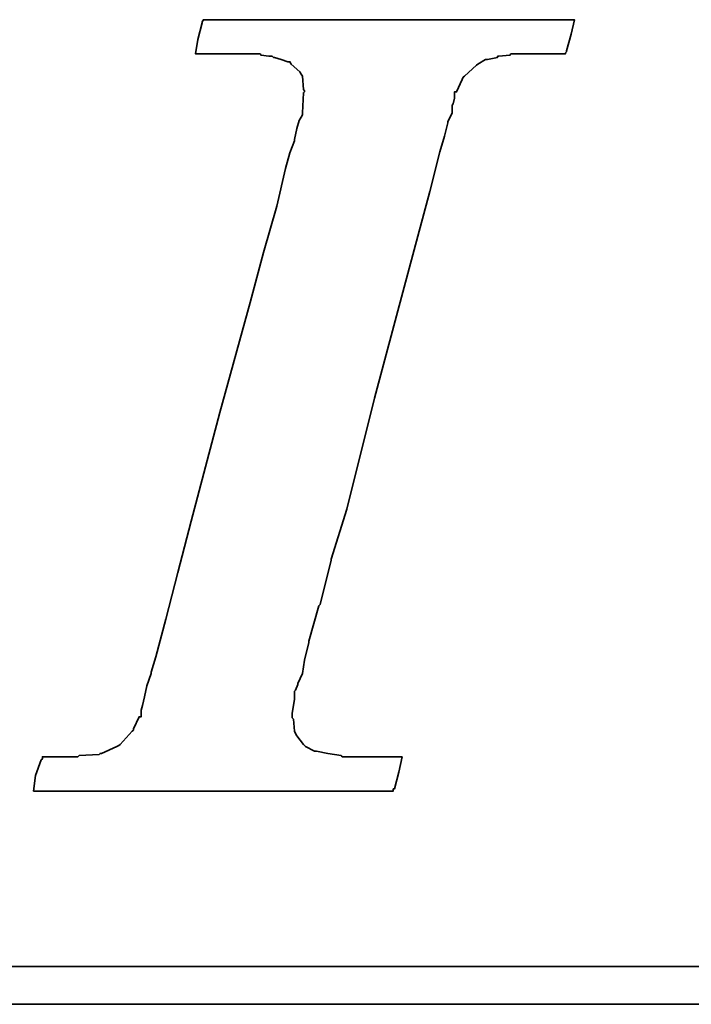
# Model space of a CAD drawing. Header units: millimetres. Extents: x -60 to 402, y -73 to 85.
# Tile 32 of 105: x 127.71 to 128.82, y 1.81 to 3.43. Entities that reach past the tile are written whole.
import ezdxf

# ---------------------------------------------------------------- set-up
doc = ezdxf.new("R2010")
doc.units = ezdxf.units.MM
doc.layers.add('DIM', color=4, linetype='Continuous')
doc.layers.add('layer 1', color=7, linetype='Continuous')

# ---------------------------------------------------------------- blocks, each defined once
blk = doc.blocks.new('TBI MOTION logo(完整正式版)')
at = {"layer": 'layer 1', "color": 22, "lineweight": 35}
for points, knots in [([(-40.59125, -7.94375), (-40.59125, -7.94375), (-40.97375, -7.94375), (-40.97375, -7.94375), (-40.97375, -7.94375), (-40.97375, -7.94375), (-41.38125, -7.94375), (-41.38125, -7.94375), (-41.38125, -7.94375), (-41.38125, -7.94375), (-41.54875, -7.94375), (-41.54875, -7.94375), (-41.54875, -7.94375), (-41.54875, -7.94375), (-41.59875, -7.94375), (-41.59875, -7.94375), (-41.59875, -7.94375), (-41.59875, -7.94375), (-41.88375, -7.94375), (-41.88375, -7.94375), (-41.88375, -7.94375), (-41.88375, -7.94375), (-41.90875, -7.91875), (-41.90875, -7.91875), (-41.90875, -7.91875), (-41.90875, -7.91875), (-42.19875, -7.87125), (-42.19875, -7.87125), (-42.19875, -7.87125), (-42.19875, -7.87125), (-42.43875, -7.82375), (-42.43875, -7.82375), (-42.43875, -7.82375), (-42.43875, -7.82375), (-42.45875, -7.82375), (-42.45875, -7.82375), (-42.45875, -7.82375), (-42.45875, -7.82375), (-42.48625, -7.82375), (-42.48625, -7.82375), (-42.48625, -7.82375), (-42.48625, -7.82375), (-42.67625, -7.72375), (-42.67625, -7.72375), (-42.67625, -7.72375), (-42.67625, -7.72375), (-42.70125, -7.70375), (-42.70125, -7.70375), (-42.70125, -7.70375), (-42.70125, -7.70375), (-42.72375, -7.67875), (-42.72375, -7.67875), (-42.72375, -7.67875), (-42.72375, -7.67875), (-42.86875, -7.48875), (-42.86875, -7.48875), (-42.86875, -7.48875), (-42.86875, -7.48875), (-42.89375, -7.43875), (-42.89375, -7.43875), (-42.89375, -7.43875), (-42.89375, -7.43875), (-42.91875, -7.38875), (-42.91875, -7.38875), (-42.91875, -7.38875), (-42.91875, -7.38875), (-42.93875, -7.12875), (-42.93875, -7.12875), (-42.93875, -7.12875), (-42.93875, -7.12875), (-42.96375, -7.10375), (-42.96375, -7.10375), (-42.96375, -7.10375), (-42.96375, -7.10375), (-42.96375, -7.05375), (-42.96375, -7.05375), (-42.96375, -7.05375), (-42.96375, -7.05375), (-42.96375, -7.00875), (-42.96375, -7.00875), (-42.96375, -7.00875), (-42.96375, -7.00875), (-42.91875, -6.69625), (-42.91875, -6.69625), (-42.91875, -6.69625), (-42.91875, -6.69625), (-42.91875, -6.62375), (-42.91875, -6.62375), (-42.91875, -6.62375), (-42.91875, -6.62375), (-42.91875, -6.59625), (-42.91875, -6.59625), (-42.91875, -6.59625), (-42.91875, -6.59625), (-42.91875, -6.57375), (-42.91875, -6.57375), (-42.91875, -6.57375), (-42.91875, -6.57375), (-42.91875, -6.52875), (-42.91875, -6.52875), (-42.91875, -6.52875), (-42.91875, -6.52875), (-42.89375, -6.50375), (-42.89375, -6.50375), (-42.89375, -6.50375), (-42.89375, -6.50375), (-42.84375, -6.38375), (-42.84375, -6.38375), (-42.84375, -6.38375), (-42.84375, -6.38375), (-42.84375, -6.35875), (-42.84375, -6.35875), (-42.84375, -6.35875), (-42.84375, -6.35875), (-42.74625, -6.14375), (-42.74625, -6.14375), (-42.74625, -6.14375), (-42.74625, -6.14375), (-42.70125, -5.85375), (-42.70125, -5.85375), (-42.70125, -5.85375), (-42.70125, -5.85375), (-42.60375, -5.47125), (-42.60375, -5.47125), (-42.60375, -5.47125), (-42.60375, -5.47125), (-42.60375, -5.44875), (-42.60375, -5.44875), (-42.60375, -5.44875), (-42.60375, -5.44875), (-42.38875, -4.67875), (-42.38875, -4.67875), (-42.38875, -4.67875), (-42.38875, -4.67875), (-42.36375, -4.65375), (-42.36375, -4.65375), (-42.36375, -4.65375), (-42.36375, -4.65375), (-42.12375, -3.69625), (-42.12375, -3.69625), (-42.12375, -3.69625), (-42.12375, -3.69625), (-42.12375, -3.67374), (-42.12375, -3.67374), (-42.12375, -3.67374), (-42.12375, -3.67374), (-41.78875, -2.59374), (-41.78875, -2.59374), (-41.78875, -2.59374), (-41.78875, -2.59374), (-41.18875, -0.19375), (-41.18875, -0.19375), (-41.18875, -0.19375), (-41.18875, -0.19375), (-40.54375, 2.20624), (-40.54375, 2.20624), (-40.54375, 2.20624), (-40.54375, 2.20624), (-40.25375, 3.30875), (-40.25375, 3.30875), (-40.25375, 3.30875), (-40.25375, 3.30875), (-39.98875, 4.27125), (-39.98875, 4.27125), (-39.98875, 4.27125), (-39.98875, 4.27125), (-39.77375, 5.13125), (-39.77375, 5.13125), (-39.77375, 5.13125), (-39.77375, 5.13125), (-39.67875, 5.47125), (-39.67875, 5.47125), (-39.67875, 5.47125), (-39.67875, 5.47125), (-39.60375, 5.75625), (-39.60375, 5.75625), (-39.60375, 5.75625), (-39.60375, 5.75625), (-39.60375, 5.78125), (-39.60375, 5.78125), (-39.60375, 5.78125), (-39.60375, 5.78125), (-39.50875, 5.97125), (-39.50875, 5.97125), (-39.50875, 5.97125), (-39.50875, 5.97125), (-39.50875, 6.13875), (-39.50875, 6.13875), (-39.50875, 6.13875), (-39.50875, 6.13875), (-39.48625, 6.16625), (-39.48625, 6.16625), (-39.48625, 6.16625), (-39.48625, 6.16625), (-39.46125, 6.28625), (-39.46125, 6.28625), (-39.46125, 6.28625), (-39.46125, 6.28625), (-39.46125, 6.42625), (-39.46125, 6.42625), (-39.46125, 6.42625), (-39.46125, 6.42625), (-39.41375, 6.42625), (-39.41375, 6.42625), (-39.41375, 6.42625), (-39.41375, 6.42625), (-39.29375, 6.69125), (-39.29375, 6.69125), (-39.29375, 6.69125), (-39.29375, 6.69125), (-39.26875, 6.74125), (-39.26875, 6.74125), (-39.26875, 6.74125), (-39.26875, 6.74125), (-39.24375, 6.76625), (-39.24375, 6.76625), (-39.24375, 6.76625), (-39.24375, 6.76625), (-38.98375, 7.00624), (-38.98375, 7.00624), (-38.98375, 7.00624), (-38.98375, 7.00624), (-38.95625, 7.02624), (-38.95625, 7.02624), (-38.95625, 7.02624), (-38.95625, 7.02624), (-38.78875, 7.12624), (-38.78875, 7.12624), (-38.78875, 7.12624), (-38.78875, 7.12624), (-38.76375, 7.12624), (-38.76375, 7.12624), (-38.76375, 7.12624), (-38.76375, 7.12624), (-38.74375, 7.12624), (-38.74375, 7.12624), (-38.74375, 7.12624), (-38.74375, 7.12624), (-38.52875, 7.17125), (-38.52875, 7.17125), (-38.52875, 7.17125), (-38.52875, 7.17125), (-38.52875, 7.19624), (-38.52875, 7.19624), (-38.52875, 7.19624), (-38.52875, 7.19624), (-38.50375, 7.19624), (-38.50375, 7.19624), (-38.50375, 7.19624), (-38.50375, 7.19624), (-38.26125, 7.21875), (-38.26125, 7.21875), (-38.26125, 7.21875), (-38.26125, 7.21875), (-38.23875, 7.24624), (-38.23875, 7.24624), (-38.23875, 7.24624), (-38.23875, 7.24624), (-38.21625, 7.24624), (-38.21625, 7.24624), (-38.21625, 7.24624), (-38.21625, 7.24624), (-38.18875, 7.24624), (-38.18875, 7.24624), (-38.18875, 7.24624), (-38.18875, 7.24624), (-37.90375, 7.24624), (-37.90375, 7.24624), (-37.90375, 7.24624), (-37.90375, 7.24624), (-37.85375, 7.24624), (-37.85375, 7.24624), (-37.85375, 7.24624), (-37.85375, 7.24624), (-37.75875, 7.24624), (-37.75875, 7.24624), (-37.75875, 7.24624), (-37.75875, 7.24624), (-37.42375, 7.24624), (-37.42375, 7.24624), (-37.42375, 7.24624), (-37.42375, 7.24624), (-37.08875, 7.24624), (-37.08875, 7.24624), (-37.08875, 7.24624), (-37.08875, 7.24624), (-37.06375, 7.24624), (-37.06375, 7.24624), (-37.06375, 7.24624), (-37.06375, 7.24624), (-37.06375, 7.26624), (-37.06375, 7.26624), (-37.06375, 7.26624), (-37.06375, 7.26624), (-37.03875, 7.29125), (-37.03875, 7.29125), (-37.03875, 7.29125), (-37.03875, 7.29125), (-37.03875, 7.31625), (-37.03875, 7.31625), (-37.03875, 7.31625), (-37.03875, 7.31625), (-36.94125, 7.67625), (-36.94125, 7.67625), (-36.94125, 7.67625), (-36.94125, 7.67625), (-36.86875, 7.98625), (-36.86875, 7.98625), (-36.86875, 7.98625), (-36.86875, 7.98625), (-36.98875, 7.98625), (-36.98875, 7.98625), (-36.98875, 7.98625), (-36.98875, 7.98625), (-37.42375, 7.98625), (-37.42375, 7.98625), (-37.42375, 7.98625), (-37.42375, 7.98625), (-37.94875, 7.98625), (-37.94875, 7.98625), (-37.94875, 7.98625), (-37.94875, 7.98625), (-38.57375, 7.98625), (-38.57375, 7.98625), (-38.57375, 7.98625), (-38.57375, 7.98625), (-39.29375, 7.98625), (-39.29375, 7.98625), (-39.29375, 7.98625), (-39.29375, 7.98625), (-40.82875, 7.98625), (-40.82875, 7.98625), (-40.82875, 7.98625), (-40.82875, 7.98625), (-42.36375, 7.98625), (-42.36375, 7.98625), (-42.36375, 7.98625), (-42.36375, 7.98625), (-43.08375, 7.98625), (-43.08375, 7.98625), (-43.08375, 7.98625), (-43.08375, 7.98625), (-43.70875, 7.98625), (-43.70875, 7.98625), (-43.70875, 7.98625), (-43.70875, 7.98625), (-44.23375, 7.98625), (-44.23375, 7.98625), (-44.23375, 7.98625), (-44.23375, 7.98625), (-44.66875, 7.98625), (-44.66875, 7.98625), (-44.66875, 7.98625), (-44.66875, 7.98625), (-44.88375, 7.98625), (-44.88375, 7.98625), (-44.88375, 7.98625), (-44.88375, 7.98625), (-44.90875, 7.94125), (-44.90875, 7.94125), (-44.90875, 7.94125), (-44.90875, 7.94125), (-44.90875, 7.91625), (-44.90875, 7.91625), (-44.90875, 7.91625), (-44.90875, 7.91625), (-45.00375, 7.55625), (-45.00375, 7.55625), (-45.00375, 7.55625), (-45.00375, 7.55625), (-45.05375, 7.24624), (-45.05375, 7.24624), (-45.05375, 7.24624), (-45.05375, 7.24624), (-44.61875, 7.24624), (-44.61875, 7.24624), (-44.61875, 7.24624), (-44.61875, 7.24624), (-44.11375, 7.24624), (-44.11375, 7.24624), (-44.11375, 7.24624), (-44.11375, 7.24624), (-43.99375, 7.24624), (-43.99375, 7.24624), (-43.99375, 7.24624), (-43.99375, 7.24624), (-43.94625, 7.24624), (-43.94625, 7.24624), (-43.94625, 7.24624), (-43.94625, 7.24624), (-43.92374, 7.24624), (-43.92374, 7.24624), (-43.92374, 7.24624), (-43.92374, 7.24624), (-43.65875, 7.24624), (-43.65875, 7.24624), (-43.65875, 7.24624), (-43.65875, 7.24624), (-43.63875, 7.21875), (-43.63875, 7.21875), (-43.63875, 7.21875), (-43.63875, 7.21875), (-43.46875, 7.19624), (-43.46875, 7.19624), (-43.46875, 7.19624), (-43.46875, 7.19624), (-43.39875, 7.19624), (-43.39875, 7.19624), (-43.39875, 7.19624), (-43.39875, 7.19624), (-43.37125, 7.17125), (-43.37125, 7.17125), (-43.37125, 7.17125), (-43.37125, 7.17125), (-43.34875, 7.17125), (-43.34875, 7.17125), (-43.34875, 7.17125), (-43.34875, 7.17125), (-43.20375, 7.12624), (-43.20375, 7.12624), (-43.20375, 7.12624), (-43.20375, 7.12624), (-43.05875, 7.07624), (-43.05875, 7.07624), (-43.05875, 7.07624), (-43.05875, 7.07624), (-43.01375, 7.07624), (-43.01375, 7.07624), (-43.01375, 7.07624), (-43.01375, 7.07624), (-42.98875, 7.02624), (-42.98875, 7.02624), (-42.98875, 7.02624), (-42.98875, 7.02624), (-42.79875, 6.86125), (-42.79875, 6.86125), (-42.79875, 6.86125), (-42.79875, 6.86125), (-42.77375, 6.81125), (-42.77375, 6.81125), (-42.77375, 6.81125), (-42.77375, 6.81125), (-42.74625, 6.76625), (-42.74625, 6.76625), (-42.74625, 6.76625), (-42.74625, 6.76625), (-42.72375, 6.47625), (-42.72375, 6.47625), (-42.72375, 6.47625), (-42.72375, 6.47625), (-42.70125, 6.45124), (-42.70125, 6.45124), (-42.70125, 6.45124), (-42.70125, 6.45124), (-42.70125, 6.42625), (-42.70125, 6.42625), (-42.70125, 6.42625), (-42.70125, 6.42625), (-42.72375, 6.40625), (-42.72375, 6.40625), (-42.72375, 6.40625), (-42.72375, 6.40625), (-42.74625, 5.97125), (-42.74625, 5.97125), (-42.74625, 5.97125), (-42.74625, 5.97125), (-42.74625, 5.94625), (-42.74625, 5.94625), (-42.74625, 5.94625), (-42.74625, 5.94625), (-42.74625, 5.92625), (-42.74625, 5.92625), (-42.74625, 5.92625), (-42.74625, 5.92625), (-42.77375, 5.87625), (-42.77375, 5.87625), (-42.77375, 5.87625), (-42.77375, 5.87625), (-42.81875, 5.80625), (-42.81875, 5.80625), (-42.81875, 5.80625), (-42.81875, 5.80625), (-42.86875, 5.63625), (-42.86875, 5.63625), (-42.86875, 5.63625), (-42.86875, 5.63625), (-42.91875, 5.39625), (-42.91875, 5.39625), (-42.91875, 5.39625), (-42.91875, 5.39625), (-42.91875, 5.37124), (-42.91875, 5.37124), (-42.91875, 5.37124), (-42.91875, 5.37124), (-43.01375, 5.10874), (-43.01375, 5.10874), (-43.01375, 5.10874), (-43.01375, 5.10874), (-43.10875, 4.77124), (-43.10875, 4.77124), (-43.10875, 4.77124), (-43.10875, 4.77124), (-43.29875, 3.95625), (-43.29875, 3.95625), (-43.29875, 3.95625), (-43.29875, 3.95625), (-43.58875, 2.95125), (-43.58875, 2.95125), (-43.58875, 2.95125), (-43.58875, 2.95125), (-43.87375, 1.87125), (-43.87375, 1.87125), (-43.87375, 1.87125), (-43.87375, 1.87125), (-44.52625, -0.50374), (-44.52625, -0.50374), (-44.52625, -0.50374), (-44.52625, -0.50374), (-45.14875, -2.85375), (-45.14875, -2.85375), (-45.14875, -2.85375), (-45.14875, -2.85375), (-45.43375, -3.95875), (-45.43375, -3.95875), (-45.43375, -3.95875), (-45.43375, -3.95875), (-45.69875, -4.96875), (-45.69875, -4.96875), (-45.69875, -4.96875), (-45.69875, -4.96875), (-45.91375, -5.78375), (-45.91375, -5.78375), (-45.91375, -5.78375), (-45.91375, -5.78375), (-46.01375, -6.11875), (-46.01375, -6.11875), (-46.01375, -6.11875), (-46.01375, -6.11875), (-46.01375, -6.14375), (-46.01375, -6.14375), (-46.01375, -6.14375), (-46.01375, -6.14375), (-46.10875, -6.40875), (-46.10875, -6.40875), (-46.10875, -6.40875), (-46.10875, -6.40875), (-46.15375, -6.64875), (-46.15375, -6.64875), (-46.15375, -6.64875), (-46.15375, -6.64875), (-46.20375, -6.83875), (-46.20375, -6.83875), (-46.20375, -6.83875), (-46.20375, -6.83875), (-46.22875, -6.93375), (-46.22875, -6.93375), (-46.22875, -6.93375), (-46.22875, -6.93375), (-46.22875, -7.07875), (-46.22875, -7.07875), (-46.22875, -7.07875), (-46.22875, -7.07875), (-46.27375, -7.07875), (-46.27375, -7.07875), (-46.27375, -7.07875), (-46.27375, -7.07875), (-46.39375, -7.34375), (-46.39375, -7.34375), (-46.39375, -7.34375), (-46.39375, -7.34375), (-46.39375, -7.36875), (-46.39375, -7.36875), (-46.39375, -7.36875), (-46.39375, -7.36875), (-46.42125, -7.38875), (-46.42125, -7.38875), (-46.42125, -7.38875), (-46.42125, -7.38875), (-46.68375, -7.67875), (-46.68375, -7.67875), (-46.68375, -7.67875), (-46.68375, -7.67875), (-46.70875, -7.70375), (-46.70875, -7.70375), (-46.70875, -7.70375), (-46.70875, -7.70375), (-46.75375, -7.72375), (-46.75375, -7.72375), (-46.75375, -7.72375), (-46.75375, -7.72375), (-47.08875, -7.87125), (-47.08875, -7.87125), (-47.08875, -7.87125), (-47.08875, -7.87125), (-47.11625, -7.87125), (-47.11625, -7.87125), (-47.11625, -7.87125), (-47.11625, -7.87125), (-47.13875, -7.89375), (-47.13875, -7.89375), (-47.13875, -7.89375), (-47.13875, -7.89375), (-47.56875, -7.91875), (-47.56875, -7.91875), (-47.56875, -7.91875), (-47.56875, -7.91875), (-47.59625, -7.94375), (-47.59625, -7.94375), (-47.59625, -7.94375), (-47.59625, -7.94375), (-47.64375, -7.94375), (-47.64375, -7.94375), (-47.64375, -7.94375), (-47.64375, -7.94375), (-47.73625, -7.94375), (-47.73625, -7.94375), (-47.73625, -7.94375), (-47.73625, -7.94375), (-48.07375, -7.94375), (-48.07375, -7.94375), (-48.07375, -7.94375), (-48.07375, -7.94375), (-48.36125, -7.94375), (-48.36125, -7.94375), (-48.36125, -7.94375), (-48.36125, -7.94375), (-48.36125, -7.96625), (-48.36125, -7.96625), (-48.36125, -7.96625), (-48.36125, -7.96625), (-48.36125, -7.99125), (-48.36125, -7.99125), (-48.36125, -7.99125), (-48.36125, -7.99125), (-48.38875, -8.01375), (-48.38875, -8.01375), (-48.38875, -8.01375), (-48.38875, -8.01375), (-48.50875, -8.34875), (-48.50875, -8.34875), (-48.50875, -8.34875), (-48.50875, -8.34875), (-48.55375, -8.68625), (-48.55375, -8.68625), (-48.55375, -8.68625), (-48.55375, -8.68625), (-48.45875, -8.68625), (-48.45875, -8.68625), (-48.45875, -8.68625), (-48.45875, -8.68625), (-48.07375, -8.68625), (-48.07375, -8.68625), (-48.07375, -8.68625), (-48.07375, -8.68625), (-47.52375, -8.68625), (-47.52375, -8.68625), (-47.52375, -8.68625), (-47.52375, -8.68625), (-46.92375, -8.68625), (-46.92375, -8.68625), (-46.92375, -8.68625), (-46.92375, -8.68625), (-46.25375, -8.68625), (-46.25375, -8.68625), (-46.25375, -8.68625), (-46.25375, -8.68625), (-46.20375, -8.68625), (-46.20375, -8.68625), (-46.20375, -8.68625), (-46.20375, -8.68625), (-44.71375, -8.68625), (-44.71375, -8.68625), (-44.71375, -8.68625), (-44.71375, -8.68625), (-43.22875, -8.68625), (-43.22875, -8.68625), (-43.22875, -8.68625), (-43.22875, -8.68625), (-42.55875, -8.68625), (-42.55875, -8.68625), (-42.55875, -8.68625), (-42.55875, -8.68625), (-42.50875, -8.68625), (-42.50875, -8.68625), (-42.50875, -8.68625), (-42.50875, -8.68625), (-41.93375, -8.68625), (-41.93375, -8.68625), (-41.93375, -8.68625), (-41.93375, -8.68625), (-41.38125, -8.68625), (-41.38125, -8.68625), (-41.38125, -8.68625), (-41.38125, -8.68625), (-40.97375, -8.68625), (-40.97375, -8.68625), (-40.97375, -8.68625), (-40.97375, -8.68625), (-40.78125, -8.68625), (-40.78125, -8.68625), (-40.78125, -8.68625), (-40.78125, -8.68625), (-40.78125, -8.63875), (-40.78125, -8.63875), (-40.78125, -8.63875), (-40.78125, -8.63875), (-40.75875, -8.63875), (-40.75875, -8.63875), (-40.75875, -8.63875), (-40.75875, -8.63875), (-40.66375, -8.27875), (-40.66375, -8.27875), (-40.66375, -8.27875), (-40.66375, -8.27875), (-40.59125, -7.94375), (-40.59125, -7.94375)], [0, 0, 0, 0, 0.00558659, 0.00558659, 0.00558659, 0.00558659, 0.01117318, 0.01117318, 0.01117318, 0.01117318, 0.01675978, 0.01675978, 0.01675978, 0.01675978, 0.02234637, 0.02234637, 0.02234637, 0.02234637, 0.02793296, 0.02793296, 0.02793296, 0.02793296, 0.03351955, 0.03351955, 0.03351955, 0.03351955, 0.03910615, 0.03910615, 0.03910615, 0.03910615, 0.04469274, 0.04469274, 0.04469274, 0.04469274, 0.05027933, 0.05027933, 0.05027933, 0.05027933, 0.05586592, 0.05586592, 0.05586592, 0.05586592, 0.06145251, 0.06145251, 0.06145251, 0.06145251, 0.06703911, 0.06703911, 0.06703911, 0.06703911, 0.0726257, 0.0726257, 0.0726257, 0.0726257, 0.07821229, 0.07821229, 0.07821229, 0.07821229, 0.08379888, 0.08379888, 0.08379888, 0.08379888, 0.08938547, 0.08938547, 0.08938547, 0.08938547, 0.09497207, 0.09497207, 0.09497207, 0.09497207, 0.10055866, 0.10055866, 0.10055866, 0.10055866, 0.10614525, 0.10614525, 0.10614525, 0.10614525, 0.11173184, 0.11173184, 0.11173184, 0.11173184, 0.11731844, 0.11731844, 0.11731844, 0.11731844, 0.12290503, 0.12290503, 0.12290503, 0.12290503, 0.12849162, 0.12849162, 0.12849162, 0.12849162, 0.13407821, 0.13407821, 0.13407821, 0.13407821, 0.1396648, 0.1396648, 0.1396648, 0.1396648, 0.1452514, 0.1452514, 0.1452514, 0.1452514, 0.15083799, 0.15083799, 0.15083799, 0.15083799, 0.15642458, 0.15642458, 0.15642458, 0.15642458, 0.16201117, 0.16201117, 0.16201117, 0.16201117, 0.16759777, 0.16759777, 0.16759777, 0.16759777, 0.17318436, 0.17318436, 0.17318436, 0.17318436, 0.17877095, 0.17877095, 0.17877095, 0.17877095, 0.18435754, 0.18435754, 0.18435754, 0.18435754, 0.18994413, 0.18994413, 0.18994413, 0.18994413, 0.19553073, 0.19553073, 0.19553073, 0.19553073, 0.20111732, 0.20111732, 0.20111732, 0.20111732, 0.20670391, 0.20670391, 0.20670391, 0.20670391, 0.2122905, 0.2122905, 0.2122905, 0.2122905, 0.21787709, 0.21787709, 0.21787709, 0.21787709, 0.22346369, 0.22346369, 0.22346369, 0.22346369, 0.22905028, 0.22905028, 0.22905028, 0.22905028, 0.23463687, 0.23463687, 0.23463687, 0.23463687, 0.24022346, 0.24022346, 0.24022346, 0.24022346, 0.24581006, 0.24581006, 0.24581006, 0.24581006, 0.25139665, 0.25139665, 0.25139665, 0.25139665, 0.25698324, 0.25698324, 0.25698324, 0.25698324, 0.26256983, 0.26256983, 0.26256983, 0.26256983, 0.26815642, 0.26815642, 0.26815642, 0.26815642, 0.27374302, 0.27374302, 0.27374302, 0.27374302, 0.27932961, 0.27932961, 0.27932961, 0.27932961, 0.2849162, 0.2849162, 0.2849162, 0.2849162, 0.29050279, 0.29050279, 0.29050279, 0.29050279, 0.29608939, 0.29608939, 0.29608939, 0.29608939, 0.30167598, 0.30167598, 0.30167598, 0.30167598, 0.30726257, 0.30726257, 0.30726257, 0.30726257, 0.31284916, 0.31284916, 0.31284916, 0.31284916, 0.31843575, 0.31843575, 0.31843575, 0.31843575, 0.32402235, 0.32402235, 0.32402235, 0.32402235, 0.32960894, 0.32960894, 0.32960894, 0.32960894, 0.33519553, 0.33519553, 0.33519553, 0.33519553, 0.34078212, 0.34078212, 0.34078212, 0.34078212, 0.34636872, 0.34636872, 0.34636872, 0.34636872, 0.35195531, 0.35195531, 0.35195531, 0.35195531, 0.3575419, 0.3575419, 0.3575419, 0.3575419, 0.36312849, 0.36312849, 0.36312849, 0.36312849, 0.36871508, 0.36871508, 0.36871508, 0.36871508, 0.37430168, 0.37430168, 0.37430168, 0.37430168, 0.37988827, 0.37988827, 0.37988827, 0.37988827, 0.38547486, 0.38547486, 0.38547486, 0.38547486, 0.39106145, 0.39106145, 0.39106145, 0.39106145, 0.39664804, 0.39664804, 0.39664804, 0.39664804, 0.40223464, 0.40223464, 0.40223464, 0.40223464, 0.40782123, 0.40782123, 0.40782123, 0.40782123, 0.41340782, 0.41340782, 0.41340782, 0.41340782, 0.41899441, 0.41899441, 0.41899441, 0.41899441, 0.42458101, 0.42458101, 0.42458101, 0.42458101, 0.4301676, 0.4301676, 0.4301676, 0.4301676, 0.43575419, 0.43575419, 0.43575419, 0.43575419, 0.44134078, 0.44134078, 0.44134078, 0.44134078, 0.44692737, 0.44692737, 0.44692737, 0.44692737, 0.45251397, 0.45251397, 0.45251397, 0.45251397, 0.45810056, 0.45810056, 0.45810056, 0.45810056, 0.46368715, 0.46368715, 0.46368715, 0.46368715, 0.46927374, 0.46927374, 0.46927374, 0.46927374, 0.47486034, 0.47486034, 0.47486034, 0.47486034, 0.48044693, 0.48044693, 0.48044693, 0.48044693, 0.48603352, 0.48603352, 0.48603352, 0.48603352, 0.49162011, 0.49162011, 0.49162011, 0.49162011, 0.4972067, 0.4972067, 0.4972067, 0.4972067, 0.5027933, 0.5027933, 0.5027933, 0.5027933, 0.50837989, 0.50837989, 0.50837989, 0.50837989, 0.51396648, 0.51396648, 0.51396648, 0.51396648, 0.51955307, 0.51955307, 0.51955307, 0.51955307, 0.52513966, 0.52513966, 0.52513966, 0.52513966, 0.53072626, 0.53072626, 0.53072626, 0.53072626, 0.53631285, 0.53631285, 0.53631285, 0.53631285, 0.54189944, 0.54189944, 0.54189944, 0.54189944, 0.54748603, 0.54748603, 0.54748603, 0.54748603, 0.55307263, 0.55307263, 0.55307263, 0.55307263, 0.55865922, 0.55865922, 0.55865922, 0.55865922, 0.56424581, 0.56424581, 0.56424581, 0.56424581, 0.5698324, 0.5698324, 0.5698324, 0.5698324, 0.57541899, 0.57541899, 0.57541899, 0.57541899, 0.58100559, 0.58100559, 0.58100559, 0.58100559, 0.58659218, 0.58659218, 0.58659218, 0.58659218, 0.59217877, 0.59217877, 0.59217877, 0.59217877, 0.59776536, 0.59776536, 0.59776536, 0.59776536, 0.60335196, 0.60335196, 0.60335196, 0.60335196, 0.60893855, 0.60893855, 0.60893855, 0.60893855, 0.61452514, 0.61452514, 0.61452514, 0.61452514, 0.62011173, 0.62011173, 0.62011173, 0.62011173, 0.62569832, 0.62569832, 0.62569832, 0.62569832, 0.63128492, 0.63128492, 0.63128492, 0.63128492, 0.63687151, 0.63687151, 0.63687151, 0.63687151, 0.6424581, 0.6424581, 0.6424581, 0.6424581, 0.64804469, 0.64804469, 0.64804469, 0.64804469, 0.65363128, 0.65363128, 0.65363128, 0.65363128, 0.65921788, 0.65921788, 0.65921788, 0.65921788, 0.66480447, 0.66480447, 0.66480447, 0.66480447, 0.67039106, 0.67039106, 0.67039106, 0.67039106, 0.67597765, 0.67597765, 0.67597765, 0.67597765, 0.68156425, 0.68156425, 0.68156425, 0.68156425, 0.68715084, 0.68715084, 0.68715084, 0.68715084, 0.69273743, 0.69273743, 0.69273743, 0.69273743, 0.69832402, 0.69832402, 0.69832402, 0.69832402, 0.70391061, 0.70391061, 0.70391061, 0.70391061, 0.70949721, 0.70949721, 0.70949721, 0.70949721, 0.7150838, 0.7150838, 0.7150838, 0.7150838, 0.72067039, 0.72067039, 0.72067039, 0.72067039, 0.72625698, 0.72625698, 0.72625698, 0.72625698, 0.73184358, 0.73184358, 0.73184358, 0.73184358, 0.73743017, 0.73743017, 0.73743017, 0.73743017, 0.74301676, 0.74301676, 0.74301676, 0.74301676, 0.74860335, 0.74860335, 0.74860335, 0.74860335, 0.75418994, 0.75418994, 0.75418994, 0.75418994, 0.75977654, 0.75977654, 0.75977654, 0.75977654, 0.76536313, 0.76536313, 0.76536313, 0.76536313, 0.77094972, 0.77094972, 0.77094972, 0.77094972, 0.77653631, 0.77653631, 0.77653631, 0.77653631, 0.78212291, 0.78212291, 0.78212291, 0.78212291, 0.7877095, 0.7877095, 0.7877095, 0.7877095, 0.79329609, 0.79329609, 0.79329609, 0.79329609, 0.79888268, 0.79888268, 0.79888268, 0.79888268, 0.80446927, 0.80446927, 0.80446927, 0.80446927, 0.81005587, 0.81005587, 0.81005587, 0.81005587, 0.81564246, 0.81564246, 0.81564246, 0.81564246, 0.82122905, 0.82122905, 0.82122905, 0.82122905, 0.82681564, 0.82681564, 0.82681564, 0.82681564, 0.83240223, 0.83240223, 0.83240223, 0.83240223, 0.83798883, 0.83798883, 0.83798883, 0.83798883, 0.84357542, 0.84357542, 0.84357542, 0.84357542, 0.84916201, 0.84916201, 0.84916201, 0.84916201, 0.8547486, 0.8547486, 0.8547486, 0.8547486, 0.8603352, 0.8603352, 0.8603352, 0.8603352, 0.86592179, 0.86592179, 0.86592179, 0.86592179, 0.87150838, 0.87150838, 0.87150838, 0.87150838, 0.87709497, 0.87709497, 0.87709497, 0.87709497, 0.88268156, 0.88268156, 0.88268156, 0.88268156, 0.88826816, 0.88826816, 0.88826816, 0.88826816, 0.89385475, 0.89385475, 0.89385475, 0.89385475, 0.89944134, 0.89944134, 0.89944134, 0.89944134, 0.90502793, 0.90502793, 0.90502793, 0.90502793, 0.91061453, 0.91061453, 0.91061453, 0.91061453, 0.91620112, 0.91620112, 0.91620112, 0.91620112, 0.92178771, 0.92178771, 0.92178771, 0.92178771, 0.9273743, 0.9273743, 0.9273743, 0.9273743, 0.93296089, 0.93296089, 0.93296089, 0.93296089, 0.93854749, 0.93854749, 0.93854749, 0.93854749, 0.94413408, 0.94413408, 0.94413408, 0.94413408, 0.94972067, 0.94972067, 0.94972067, 0.94972067, 0.95530726, 0.95530726, 0.95530726, 0.95530726, 0.96089385, 0.96089385, 0.96089385, 0.96089385, 0.96648045, 0.96648045, 0.96648045, 0.96648045, 0.97206704, 0.97206704, 0.97206704, 0.97206704, 0.97765363, 0.97765363, 0.97765363, 0.97765363, 0.98324022, 0.98324022, 0.98324022, 0.98324022, 0.98882682, 0.98882682, 0.98882682, 0.98882682, 0.99441341, 0.99441341, 0.99441341, 0.99441341, 1, 1, 1, 1]), ([(75.90875, -9.47875), (75.90875, -9.47875), (75.90875, -12.28625), (75.90875, -12.28625), (75.90875, -12.28625), (75.90875, -12.28625), (75.90875, -12.47875), (75.90875, -12.47875), (75.90875, -12.47875), (75.90875, -12.47875), (75.71625, -12.47875), (75.71625, -12.47875), (75.71625, -12.47875), (75.71625, -12.47875), (-88.32875, -12.47875), (-88.32875, -12.47875), (-88.32875, -12.47875), (-88.32875, -12.47875), (-88.32875, -13.29375), (-88.32875, -13.29375), (-88.32875, -13.29375), (-88.32875, -13.29375), (82.89125, -13.29375), (82.89125, -13.29375), (82.89125, -13.29375), (82.89125, -13.29375), (75.90875, -9.47875), (75.90875, -9.47875)], [0, 0, 0, 0, 0.14285714, 0.14285714, 0.14285714, 0.14285714, 0.28571429, 0.28571429, 0.28571429, 0.28571429, 0.42857143, 0.42857143, 0.42857143, 0.42857143, 0.57142857, 0.57142857, 0.57142857, 0.57142857, 0.71428571, 0.71428571, 0.71428571, 0.71428571, 0.85714286, 0.85714286, 0.85714286, 0.85714286, 1, 1, 1, 1])]:
    blk.add_open_spline(points, degree=3, knots=knots, dxfattribs=at)

msp = doc.modelspace()

# ---------------------------------------------------------------- block references
at = {"layer": 'DIM', "color": 7, "xscale": 0.0763254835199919, "yscale": 0.0763254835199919, "zscale": 0.0763254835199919}
msp.add_blockref('TBI MOTION logo(完整正式版)', (131.4404, 2.8219), dxfattribs=at)

doc.saveas('drawing.dxf')
